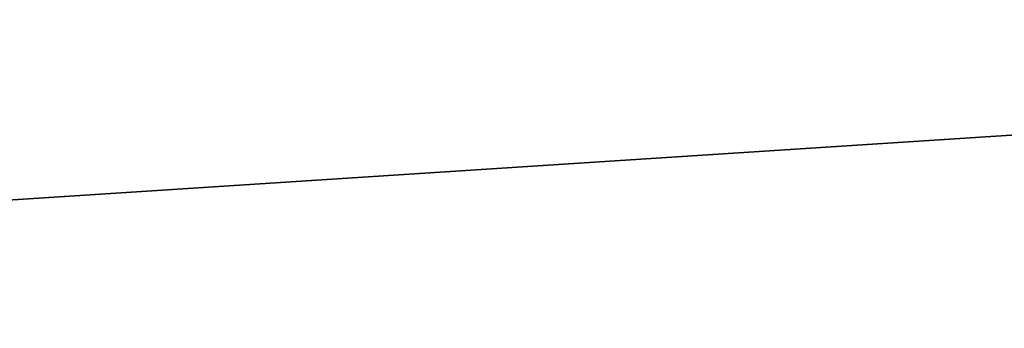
# Model space of a CAD drawing. Extents: x -5 to 2276, y 0 to 2500.
# Tile 188 of 256: x 856.9005 to 856.9538, y 499.6925 to 499.7092. Entities that reach past the tile are written whole.
import ezdxf

# ---------------------------------------------------------------- set-up
doc = ezdxf.new("R2010")
doc.units = 0
doc.header["$LTSCALE"] = 25.4
doc.layers.get('0').update_dxf_attribs({"linetype": 'CONTINUOUS'})
for name, color, linetype in [('IFCBUILDING', 32, 'CONTINUOUS'), ('IFCBUILDINGSTOREY', 34, 'CONTINUOUS'), ('IFCSITE', 32, 'CONTINUOUS'), ('IFCSLAB', 22, 'CONTINUOUS'), ('IFCWALL', 190, 'CONTINUOUS')]:
    doc.layers.add(name, color=color, linetype=linetype)

# ---------------------------------------------------------------- blocks, each defined once
blk = doc.blocks.new('GRUPUJ_1')
at = {"layer": 'IFCWALL'}
mesh = blk.add_polyface(dxfattribs=at)
corners = [(0, 0, 2300), (25, 25, 2300), (0, 2276.05, 2300), (175, 0, 2300), (25, 2251.05, 2300), (175, 25, 2300), (2500, 2151.05, 2300), (2475, 2251.05, 2300), (2475, 2151.05, 2300), (2500, 2276.05, 2300), (1245.07, 2251.05, 2300)]
mesh.append_faces([[corners[k] for k in face] for face in [(1, 3, 5), (6, 7, 8)]], dxfattribs={"vtx0": -1})
mesh.append_faces([[corners[k] for k in face] for face in [(0, 1, 2), (9, 7, 6)]], dxfattribs={"vtx0": -1, "vtx1": -1})
mesh.append_faces([[corners[k] for k in face] for face in [(1, 0, 3), (2, 1, 4), (4, 9, 2), (9, 4, 10), (9, 10, 7)]], dxfattribs={"vtx0": -1, "vtx2": -1})
mesh = blk.add_polyface(dxfattribs=at)
corners = [(2500, 0, 800), (175, 25, 800), (175, 0, 800), (2475, 25, 800), (2475, 2151.05, 800), (2500, 2151.05, 800)]
mesh.append_faces([[corners[k] for k in face] for face in [(0, 1, 2), (4, 0, 5)]], dxfattribs={"vtx0": -1})
mesh.append_faces([[corners[k] for k in face] for face in [(1, 0, 3), (3, 0, 4)]], dxfattribs={"vtx0": -1, "vtx1": -1})
blk = doc.blocks.new('GRUPUJ_7')
at = {"layer": 'IFCWALL'}
mesh = blk.add_polyface(dxfattribs=at)
corners = [(0, 0, 1500), (125, 100, 1500), (125, 2151.05, 1500), (150, 0, 1500), (150, 100, 1500), (2450, 2126.05, 1500), (2375, 2151.05, 1500), (2375, 2126.05, 1500), (0, 2226.05, 1500), (1220.07, 2226.05, 1500), (1220.07, 2151.05, 1500), (2450, 2226.05, 1500)]
mesh.append_faces([[corners[k] for k in face] for face in [(1, 3, 4), (5, 6, 7)]], dxfattribs={"vtx0": -1})
mesh.append_faces([[corners[k] for k in face] for face in [(8, 2, 9), (9, 6, 11), (11, 6, 5)]], dxfattribs={"vtx0": -1, "vtx1": -1})
mesh.append_faces([[corners[k] for k in face] for face in [(0, 1, 2), (1, 0, 3), (2, 8, 0), (9, 2, 10), (9, 10, 6)]], dxfattribs={"vtx0": -1, "vtx2": -1})
mesh = blk.add_polyface(dxfattribs=at)
corners = [(2450, 0), (150, 100), (150, 0), (2375, 100), (2375, 2126.05), (2450, 2126.05)]
mesh.append_faces([[corners[k] for k in face] for face in [(0, 1, 2), (4, 0, 5)]], dxfattribs={"vtx0": -1})
mesh.append_faces([[corners[k] for k in face] for face in [(1, 0, 3), (3, 0, 4)]], dxfattribs={"vtx0": -1, "vtx1": -1})
blk = doc.blocks.new('GRUPUJ_9')
at = {"layer": 'IFCWALL'}
mesh = blk.add_polyface(dxfattribs=at)
corners = [(0, 2051.05, 1500), (25, 2026.05, 1500), (1095.07, 2051.05, 1500), (0, 0, 1500), (25, 0, 1500), (2250, 2026.05, 1500), (2250, 2051.05, 1500)]
mesh.append_faces([[corners[k] for k in face] for face in [(1, 3, 4), (2, 5, 6)]], dxfattribs={"vtx0": -1})
mesh.append_faces([[corners[k] for k in face] for face in [(0, 1, 2)]], dxfattribs={"vtx0": -1, "vtx1": -1})
mesh.append_faces([[corners[k] for k in face] for face in [(1, 0, 3), (2, 1, 5)]], dxfattribs={"vtx0": -1, "vtx2": -1})
mesh = blk.add_polyface(dxfattribs=at)
corners = [(2250, 0), (25, 25), (25, 0), (2225, 25), (2225, 2026.05), (2250, 2026.05)]
mesh.append_faces([[corners[k] for k in face] for face in [(0, 1, 2), (4, 0, 5)]], dxfattribs={"vtx0": -1})
mesh.append_faces([[corners[k] for k in face] for face in [(1, 0, 3), (3, 0, 4)]], dxfattribs={"vtx0": -1, "vtx1": -1})
blk = doc.blocks.new('_CIANY')
at = {"layer": 'IFCWALL'}
for name, p in [('GRUPUJ_1', (0, 0)), ('GRUPUJ_7', (25, 25, 800)), ('GRUPUJ_9', (150, 125, 800))]:
    blk.add_blockref(name, p, dxfattribs=at)
mesh = blk.add_polyface(dxfattribs=at)
corners = [(0, 2276.05), (175, 2151.05), (175, 891.05), (1245.07, 2276.05), (175, 1251.05), (875, 2151.05), (1245.07, 2151.05), (1295.07, 2276.05), (1295.07, 2151.05), (2195.07, 2276.05), (1575, 2151.05), (2195.07, 2151.05), (2245.07, 2276.05), (2245.07, 2151.05), (2500, 2276.05), (2375, 2151.05), (2375, 651.05), (2375, 150), (0, 0), (175, 150), (2500, 0)]
mesh.append_faces([[corners[k] for k in face] for face in [(2, 1, 4)]], dxfattribs={"vtx0": -1})
mesh.append_faces([[corners[k] for k in face] for face in [(1, 3, 5), (5, 3, 6), (6, 7, 8), (8, 9, 10), (10, 9, 11), (11, 12, 13), (13, 14, 15), (15, 14, 16), (16, 14, 17), (18, 19, 20), (19, 0, 2), (20, 17, 14)]], dxfattribs={"vtx0": -1, "vtx1": -1})
mesh.append_faces([[corners[k] for k in face] for face in [(0, 1, 2)]], dxfattribs={"vtx0": -1, "vtx1": -1, "vtx2": -1})
mesh.append_faces([[corners[k] for k in face] for face in [(1, 0, 3), (6, 3, 7), (8, 7, 9), (11, 9, 12), (13, 12, 14), (19, 18, 0), (20, 19, 17)]], dxfattribs={"vtx0": -1, "vtx2": -1})
blk = doc.blocks.new('POD_OGA')
at = {"layer": 'IFCSLAB'}
mesh = blk.add_polyface(dxfattribs=at)
corners = [(1400, 2001.05), (1120.07, 1996.05), (1120.07, 2001.05), (0, 2001.05), (1400, 1101.05), (0, 1101.05), (1070.07, 1996.05), (1070.07, 2001.05)]
mesh.append_faces([[corners[k] for k in face] for face in [(0, 1, 2), (3, 4, 5), (6, 3, 7)]], dxfattribs={"vtx0": -1})
mesh.append_faces([[corners[k] for k in face] for face in [(4, 1, 0)]], dxfattribs={"vtx0": -1, "vtx1": -1})
mesh.append_faces([[corners[k] for k in face] for face in [(4, 3, 6)]], dxfattribs={"vtx0": -1, "vtx1": -1, "vtx2": -1})
mesh.append_faces([[corners[k] for k in face] for face in [(4, 6, 1)]], dxfattribs={"vtx0": -1, "vtx2": -1})
blk = doc.blocks.new('700-_MINIMALNA_D')
for points in [[(566.65132, 414.12671, 0), (570.83076, 404.19747, 0), (573.33842, 392.71323, 0), (574.17431, 379.674, 0), (574.17431, 379.674, 0), (573.33842, 366.59789, 0), (570.83076, 355.10136, 0), (566.65132, 345.18442, 0), (560.80011, 336.84705, 0), (553.55985, 330.24293, 0), (545.21327, 325.52569, 0), (535.76036, 322.69535, 0), (525.20113, 321.75191, 0), (514.35611, 322.72609, 0), (504.73418, 325.64862, 0), (496.33535, 330.51951, 0), (489.15963, 337.33875, 0), (483.41597, 345.82977, 0), (479.31336, 355.71599, 0), (476.85179, 366.9974, 0), (476.03127, 379.674, 0), (476.87638, 392.67328, 0), (479.4117, 404.13601, 0), (483.63724, 414.06217, 0)], [(566.65132, 414.12671, 2), (570.83076, 404.19747, 2), (573.33842, 392.71323, 2), (574.17431, 379.674, 2), (574.17431, 379.674, 2), (573.33842, 366.59789, 2), (570.83076, 355.10136, 2), (566.65132, 345.18442, 2), (560.80011, 336.84705, 2), (553.55985, 330.24293, 2), (545.21327, 325.52569, 2), (535.76036, 322.69535, 2), (525.20113, 321.75191, 2), (514.35611, 322.72609, 2), (504.73418, 325.64862, 2), (496.33535, 330.51951, 2), (489.15963, 337.33875, 2), (483.41597, 345.82977, 2), (479.31336, 355.71599, 2), (476.85179, 366.9974, 2), (476.03127, 379.674, 2), (476.87638, 392.67328, 2), (479.4117, 404.13601, 2), (483.63724, 414.06217, 2)], [(566.65132, 414.12671, 0), (570.83076, 404.19747, 0), (573.33842, 392.71323, 0), (574.17431, 379.674, 0), (574.17431, 379.674, 0), (573.33842, 366.59789, 0), (570.83076, 355.10136, 0), (566.65132, 345.18442, 0), (560.80011, 336.84705, 0), (553.55985, 330.24293, 0), (545.21327, 325.52569, 0), (535.76036, 322.69535, 0), (525.20113, 321.75191, 0), (514.35611, 322.72609, 0), (504.73418, 325.64862, 0), (496.33535, 330.51951, 0), (489.15963, 337.33875, 0), (483.41597, 345.82977, 0), (479.31336, 355.71599, 0), (476.85179, 366.9974, 0), (476.03127, 379.674, 0), (476.87638, 392.67328, 0), (479.4117, 404.13601, 0), (483.63724, 414.06217, 0)], [(566.65132, 414.12671, 2), (570.83076, 404.19747, 2), (573.33842, 392.71323, 2), (574.17431, 379.674, 2), (574.17431, 379.674, 2), (573.33842, 366.59789, 2), (570.83076, 355.10136, 2), (566.65132, 345.18442, 2), (560.80011, 336.84705, 2), (553.55985, 330.24293, 2), (545.21327, 325.52569, 2), (535.76036, 322.69535, 2), (525.20113, 321.75191, 2), (514.35611, 322.72609, 2), (504.73418, 325.64862, 2), (496.33535, 330.51951, 2), (489.15963, 337.33875, 2), (483.41597, 345.82977, 2), (479.31336, 355.71599, 2), (476.85179, 366.9974, 2), (476.03127, 379.674, 2), (476.87638, 392.67328, 2), (479.4117, 404.13601, 2), (483.63724, 414.06217, 2)], [(566.65132, 414.12671, 0), (570.83076, 404.19747, 0), (573.33842, 392.71323, 0), (574.17431, 379.674, 0), (574.17431, 379.674, 0), (573.33842, 366.59789, 0), (570.83076, 355.10136, 0), (566.65132, 345.18442, 0), (560.80011, 336.84705, 0), (553.55985, 330.24293, 0), (545.21327, 325.52569, 0), (535.76036, 322.69535, 0), (525.20113, 321.75191, 0), (514.35611, 322.72609, 0), (504.73418, 325.64862, 0), (496.33535, 330.51951, 0), (489.15963, 337.33875, 0), (483.41597, 345.82977, 0), (479.31336, 355.71599, 0), (476.85179, 366.9974, 0), (476.03127, 379.674, 0), (476.87638, 392.67328, 0), (479.4117, 404.13601, 0), (483.63724, 414.06217, 0)], [(566.65132, 414.12671, 2), (570.83076, 404.19747, 2), (573.33842, 392.71323, 2), (574.17431, 379.674, 2), (574.17431, 379.674, 2), (573.33842, 366.59789, 2), (570.83076, 355.10136, 2), (566.65132, 345.18442, 2), (560.80011, 336.84705, 2), (553.55985, 330.24293, 2), (545.21327, 325.52569, 2), (535.76036, 322.69535, 2), (525.20113, 321.75191, 2), (514.35611, 322.72609, 2), (504.73418, 325.64862, 2), (496.33535, 330.51951, 2), (489.15963, 337.33875, 2), (483.41597, 345.82977, 2), (479.31336, 355.71599, 2), (476.85179, 366.9974, 2), (476.03127, 379.674, 2), (476.87638, 392.67328, 2), (479.4117, 404.13601, 2), (483.63724, 414.06217, 2)], [(566.65132, 414.12671, 0), (570.83076, 404.19747, 0), (573.33842, 392.71323, 0), (574.17431, 379.674, 0), (574.17431, 379.674, 0), (573.33842, 366.59789, 0), (570.83076, 355.10136, 0), (566.65132, 345.18442, 0), (560.80011, 336.84705, 0), (553.55985, 330.24293, 0), (545.21327, 325.52569, 0), (535.76036, 322.69535, 0), (525.20113, 321.75191, 0), (514.35611, 322.72609, 0), (504.73418, 325.64862, 0), (496.33535, 330.51951, 0), (489.15963, 337.33875, 0), (483.41597, 345.82977, 0), (479.31336, 355.71599, 0), (476.85179, 366.9974, 0), (476.03127, 379.674, 0), (476.87638, 392.67328, 0), (479.4117, 404.13601, 0), (483.63724, 414.06217, 0)], [(566.65132, 414.12671, 2), (570.83076, 404.19747, 2), (573.33842, 392.71323, 2), (574.17431, 379.674, 2), (574.17431, 379.674, 2), (573.33842, 366.59789, 2), (570.83076, 355.10136, 2), (566.65132, 345.18442, 2), (560.80011, 336.84705, 2), (553.55985, 330.24293, 2), (545.21327, 325.52569, 2), (535.76036, 322.69535, 2), (525.20113, 321.75191, 2), (514.35611, 322.72609, 2), (504.73418, 325.64862, 2), (496.33535, 330.51951, 2), (489.15963, 337.33875, 2), (483.41597, 345.82977, 2), (479.31336, 355.71599, 2), (476.85179, 366.9974, 2), (476.03127, 379.674, 2), (476.87638, 392.67328, 2), (479.4117, 404.13601, 2), (483.63724, 414.06217, 2)], [(566.65132, 414.12671, 0), (570.83076, 404.19747, 0), (573.33842, 392.71323, 0), (574.17431, 379.674, 0), (574.17431, 379.674, 0), (573.33842, 366.59789, 0), (570.83076, 355.10136, 0), (566.65132, 345.18442, 0), (560.80011, 336.84705, 0), (553.55985, 330.24293, 0), (545.21327, 325.52569, 0), (535.76036, 322.69535, 0), (525.20113, 321.75191, 0), (514.35611, 322.72609, 0), (504.73418, 325.64862, 0), (496.33535, 330.51951, 0), (489.15963, 337.33875, 0), (483.41597, 345.82977, 0), (479.31336, 355.71599, 0), (476.85179, 366.9974, 0), (476.03127, 379.674, 0), (476.87638, 392.67328, 0), (479.4117, 404.13601, 0), (483.63724, 414.06217, 0)], [(566.65132, 414.12671, 2), (570.83076, 404.19747, 2), (573.33842, 392.71323, 2), (574.17431, 379.674, 2), (574.17431, 379.674, 2), (573.33842, 366.59789, 2), (570.83076, 355.10136, 2), (566.65132, 345.18442, 2), (560.80011, 336.84705, 2), (553.55985, 330.24293, 2), (545.21327, 325.52569, 2), (535.76036, 322.69535, 2), (525.20113, 321.75191, 2), (514.35611, 322.72609, 2), (504.73418, 325.64862, 2), (496.33535, 330.51951, 2), (489.15963, 337.33875, 2), (483.41597, 345.82977, 2), (479.31336, 355.71599, 2), (476.85179, 366.9974, 2), (476.03127, 379.674, 2), (476.87638, 392.67328, 2), (479.4117, 404.13601, 2), (483.63724, 414.06217, 2)], [(566.65132, 414.12671, 0), (570.83076, 404.19747, 0), (573.33842, 392.71323, 0), (574.17431, 379.674, 0), (574.17431, 379.674, 0), (573.33842, 366.59789, 0), (570.83076, 355.10136, 0), (566.65132, 345.18442, 0), (560.80011, 336.84705, 0), (553.55985, 330.24293, 0), (545.21327, 325.52569, 0), (535.76036, 322.69535, 0), (525.20113, 321.75191, 0), (514.35611, 322.72609, 0), (504.73418, 325.64862, 0), (496.33535, 330.51951, 0), (489.15963, 337.33875, 0), (483.41597, 345.82977, 0), (479.31336, 355.71599, 0), (476.85179, 366.9974, 0), (476.03127, 379.674, 0), (476.87638, 392.67328, 0), (479.4117, 404.13601, 0), (483.63724, 414.06217, 0)], [(566.65132, 414.12671, 2), (570.83076, 404.19747, 2), (573.33842, 392.71323, 2), (574.17431, 379.674, 2), (574.17431, 379.674, 2), (573.33842, 366.59789, 2), (570.83076, 355.10136, 2), (566.65132, 345.18442, 2), (560.80011, 336.84705, 2), (553.55985, 330.24293, 2), (545.21327, 325.52569, 2), (535.76036, 322.69535, 2), (525.20113, 321.75191, 2), (514.35611, 322.72609, 2), (504.73418, 325.64862, 2), (496.33535, 330.51951, 2), (489.15963, 337.33875, 2), (483.41597, 345.82977, 2), (479.31336, 355.71599, 2), (476.85179, 366.9974, 2), (476.03127, 379.674, 2), (476.87638, 392.67328, 2), (479.4117, 404.13601, 2), (483.63724, 414.06217, 2)], [(566.65132, 414.12671, 0), (570.83076, 404.19747, 0), (573.33842, 392.71323, 0), (574.17431, 379.674, 0), (574.17431, 379.674, 0), (573.33842, 366.59789, 0), (570.83076, 355.10136, 0), (566.65132, 345.18442, 0), (560.80011, 336.84705, 0), (553.55985, 330.24293, 0), (545.21327, 325.52569, 0), (535.76036, 322.69535, 0), (525.20113, 321.75191, 0), (514.35611, 322.72609, 0), (504.73418, 325.64862, 0), (496.33535, 330.51951, 0), (489.15963, 337.33875, 0), (483.41597, 345.82977, 0), (479.31336, 355.71599, 0), (476.85179, 366.9974, 0), (476.03127, 379.674, 0), (476.87638, 392.67328, 0), (479.4117, 404.13601, 0), (483.63724, 414.06217, 0)], [(566.65132, 414.12671, 2), (570.83076, 404.19747, 2), (573.33842, 392.71323, 2), (574.17431, 379.674, 2), (574.17431, 379.674, 2), (573.33842, 366.59789, 2), (570.83076, 355.10136, 2), (566.65132, 345.18442, 2), (560.80011, 336.84705, 2), (553.55985, 330.24293, 2), (545.21327, 325.52569, 2), (535.76036, 322.69535, 2), (525.20113, 321.75191, 2), (514.35611, 322.72609, 2), (504.73418, 325.64862, 2), (496.33535, 330.51951, 2), (489.15963, 337.33875, 2), (483.41597, 345.82977, 2), (479.31336, 355.71599, 2), (476.85179, 366.9974, 2), (476.03127, 379.674, 2), (476.87638, 392.67328, 2), (479.4117, 404.13601, 2), (483.63724, 414.06217, 2)], [(566.65132, 414.12671, 0), (570.83076, 404.19747, 0), (573.33842, 392.71323, 0), (574.17431, 379.674, 0), (574.17431, 379.674, 0), (573.33842, 366.59789, 0), (570.83076, 355.10136, 0), (566.65132, 345.18442, 0), (560.80011, 336.84705, 0), (553.55985, 330.24293, 0), (545.21327, 325.52569, 0), (535.76036, 322.69535, 0), (525.20113, 321.75191, 0), (514.35611, 322.72609, 0), (504.73418, 325.64862, 0), (496.33535, 330.51951, 0), (489.15963, 337.33875, 0), (483.41597, 345.82977, 0), (479.31336, 355.71599, 0), (476.85179, 366.9974, 0), (476.03127, 379.674, 0), (476.87638, 392.67328, 0), (479.4117, 404.13601, 0), (483.63724, 414.06217, 0)], [(566.65132, 414.12671, 2), (570.83076, 404.19747, 2), (573.33842, 392.71323, 2), (574.17431, 379.674, 2), (574.17431, 379.674, 2), (573.33842, 366.59789, 2), (570.83076, 355.10136, 2), (566.65132, 345.18442, 2), (560.80011, 336.84705, 2), (553.55985, 330.24293, 2), (545.21327, 325.52569, 2), (535.76036, 322.69535, 2), (525.20113, 321.75191, 2), (514.35611, 322.72609, 2), (504.73418, 325.64862, 2), (496.33535, 330.51951, 2), (489.15963, 337.33875, 2), (483.41597, 345.82977, 2), (479.31336, 355.71599, 2), (476.85179, 366.9974, 2), (476.03127, 379.674, 2), (476.87638, 392.67328, 2), (479.4117, 404.13601, 2), (483.63724, 414.06217, 2)], [(566.65132, 414.12671, 0), (570.83076, 404.19747, 0), (573.33842, 392.71323, 0), (574.17431, 379.674, 0), (574.17431, 379.674, 0), (573.33842, 366.59789, 0), (570.83076, 355.10136, 0), (566.65132, 345.18442, 0), (560.80011, 336.84705, 0), (553.55985, 330.24293, 0), (545.21327, 325.52569, 0), (535.76036, 322.69535, 0), (525.20113, 321.75191, 0), (514.35611, 322.72609, 0), (504.73418, 325.64862, 0), (496.33535, 330.51951, 0), (489.15963, 337.33875, 0), (483.41597, 345.82977, 0), (479.31336, 355.71599, 0), (476.85179, 366.9974, 0), (476.03127, 379.674, 0), (476.87638, 392.67328, 0), (479.4117, 404.13601, 0), (483.63724, 414.06217, 0)], [(566.65132, 414.12671, 2), (570.83076, 404.19747, 2), (573.33842, 392.71323, 2), (574.17431, 379.674, 2), (574.17431, 379.674, 2), (573.33842, 366.59789, 2), (570.83076, 355.10136, 2), (566.65132, 345.18442, 2), (560.80011, 336.84705, 2), (553.55985, 330.24293, 2), (545.21327, 325.52569, 2), (535.76036, 322.69535, 2), (525.20113, 321.75191, 2), (514.35611, 322.72609, 2), (504.73418, 325.64862, 2), (496.33535, 330.51951, 2), (489.15963, 337.33875, 2), (483.41597, 345.82977, 2), (479.31336, 355.71599, 2), (476.85179, 366.9974, 2), (476.03127, 379.674, 2), (476.87638, 392.67328, 2), (479.4117, 404.13601, 2), (483.63724, 414.06217, 2)], [(566.65132, 414.12671, 0), (570.83076, 404.19747, 0), (573.33842, 392.71323, 0), (574.17431, 379.674, 0), (574.17431, 379.674, 0), (573.33842, 366.59789, 0), (570.83076, 355.10136, 0), (566.65132, 345.18442, 0), (560.80011, 336.84705, 0), (553.55985, 330.24293, 0), (545.21327, 325.52569, 0), (535.76036, 322.69535, 0), (525.20113, 321.75191, 0), (514.35611, 322.72609, 0), (504.73418, 325.64862, 0), (496.33535, 330.51951, 0), (489.15963, 337.33875, 0), (483.41597, 345.82977, 0), (479.31336, 355.71599, 0), (476.85179, 366.9974, 0), (476.03127, 379.674, 0), (476.87638, 392.67328, 0), (479.4117, 404.13601, 0), (483.63724, 414.06217, 0)], [(566.65132, 414.12671, 2), (570.83076, 404.19747, 2), (573.33842, 392.71323, 2), (574.17431, 379.674, 2), (574.17431, 379.674, 2), (573.33842, 366.59789, 2), (570.83076, 355.10136, 2), (566.65132, 345.18442, 2), (560.80011, 336.84705, 2), (553.55985, 330.24293, 2), (545.21327, 325.52569, 2), (535.76036, 322.69535, 2), (525.20113, 321.75191, 2), (514.35611, 322.72609, 2), (504.73418, 325.64862, 2), (496.33535, 330.51951, 2), (489.15963, 337.33875, 2), (483.41597, 345.82977, 2), (479.31336, 355.71599, 2), (476.85179, 366.9974, 2), (476.03127, 379.674, 2), (476.87638, 392.67328, 2), (479.4117, 404.13601, 2), (483.63724, 414.06217, 2)], [(566.65132, 414.12671, 0), (570.83076, 404.19747, 0), (573.33842, 392.71323, 0), (574.17431, 379.674, 0), (574.17431, 379.674, 0), (573.33842, 366.59789, 0), (570.83076, 355.10136, 0), (566.65132, 345.18442, 0), (560.80011, 336.84705, 0), (553.55985, 330.24293, 0), (545.21327, 325.52569, 0), (535.76036, 322.69535, 0), (525.20113, 321.75191, 0), (514.35611, 322.72609, 0), (504.73418, 325.64862, 0), (496.33535, 330.51951, 0), (489.15963, 337.33875, 0), (483.41597, 345.82977, 0), (479.31336, 355.71599, 0), (476.85179, 366.9974, 0), (476.03127, 379.674, 0), (476.87638, 392.67328, 0), (479.4117, 404.13601, 0), (483.63724, 414.06217, 0)], [(566.65132, 414.12671, 2), (570.83076, 404.19747, 2), (573.33842, 392.71323, 2), (574.17431, 379.674, 2), (574.17431, 379.674, 2), (573.33842, 366.59789, 2), (570.83076, 355.10136, 2), (566.65132, 345.18442, 2), (560.80011, 336.84705, 2), (553.55985, 330.24293, 2), (545.21327, 325.52569, 2), (535.76036, 322.69535, 2), (525.20113, 321.75191, 2), (514.35611, 322.72609, 2), (504.73418, 325.64862, 2), (496.33535, 330.51951, 2), (489.15963, 337.33875, 2), (483.41597, 345.82977, 2), (479.31336, 355.71599, 2), (476.85179, 366.9974, 2), (476.03127, 379.674, 2), (476.87638, 392.67328, 2), (479.4117, 404.13601, 2), (483.63724, 414.06217, 2)], [(566.65132, 414.12671, 0), (570.83076, 404.19747, 0), (573.33842, 392.71323, 0), (574.17431, 379.674, 0), (574.17431, 379.674, 0), (573.33842, 366.59789, 0), (570.83076, 355.10136, 0), (566.65132, 345.18442, 0), (560.80011, 336.84705, 0), (553.55985, 330.24293, 0), (545.21327, 325.52569, 0), (535.76036, 322.69535, 0), (525.20113, 321.75191, 0), (514.35611, 322.72609, 0), (504.73418, 325.64862, 0), (496.33535, 330.51951, 0), (489.15963, 337.33875, 0), (483.41597, 345.82977, 0), (479.31336, 355.71599, 0), (476.85179, 366.9974, 0), (476.03127, 379.674, 0), (476.87638, 392.67328, 0), (479.4117, 404.13601, 0), (483.63724, 414.06217, 0)], [(566.65132, 414.12671, 2), (570.83076, 404.19747, 2), (573.33842, 392.71323, 2), (574.17431, 379.674, 2), (574.17431, 379.674, 2), (573.33842, 366.59789, 2), (570.83076, 355.10136, 2), (566.65132, 345.18442, 2), (560.80011, 336.84705, 2), (553.55985, 330.24293, 2), (545.21327, 325.52569, 2), (535.76036, 322.69535, 2), (525.20113, 321.75191, 2), (514.35611, 322.72609, 2), (504.73418, 325.64862, 2), (496.33535, 330.51951, 2), (489.15963, 337.33875, 2), (483.41597, 345.82977, 2), (479.31336, 355.71599, 2), (476.85179, 366.9974, 2), (476.03127, 379.674, 2), (476.87638, 392.67328, 2), (479.4117, 404.13601, 2), (483.63724, 414.06217, 2)], [(566.65132, 414.12671, 0), (570.83076, 404.19747, 0), (573.33842, 392.71323, 0), (574.17431, 379.674, 0), (574.17431, 379.674, 0), (573.33842, 366.59789, 0), (570.83076, 355.10136, 0), (566.65132, 345.18442, 0), (560.80011, 336.84705, 0), (553.55985, 330.24293, 0), (545.21327, 325.52569, 0), (535.76036, 322.69535, 0), (525.20113, 321.75191, 0), (514.35611, 322.72609, 0), (504.73418, 325.64862, 0), (496.33535, 330.51951, 0), (489.15963, 337.33875, 0), (483.41597, 345.82977, 0), (479.31336, 355.71599, 0), (476.85179, 366.9974, 0), (476.03127, 379.674, 0), (476.87638, 392.67328, 0), (479.4117, 404.13601, 0), (483.63724, 414.06217, 0)], [(566.65132, 414.12671, 2), (570.83076, 404.19747, 2), (573.33842, 392.71323, 2), (574.17431, 379.674, 2), (574.17431, 379.674, 2), (573.33842, 366.59789, 2), (570.83076, 355.10136, 2), (566.65132, 345.18442, 2), (560.80011, 336.84705, 2), (553.55985, 330.24293, 2), (545.21327, 325.52569, 2), (535.76036, 322.69535, 2), (525.20113, 321.75191, 2), (514.35611, 322.72609, 2), (504.73418, 325.64862, 2), (496.33535, 330.51951, 2), (489.15963, 337.33875, 2), (483.41597, 345.82977, 2), (479.31336, 355.71599, 2), (476.85179, 366.9974, 2), (476.03127, 379.674, 2), (476.87638, 392.67328, 2), (479.4117, 404.13601, 2), (483.63724, 414.06217, 2)], [(566.65132, 414.12671, 0), (570.83076, 404.19747, 0), (573.33842, 392.71323, 0), (574.17431, 379.674, 0), (574.17431, 379.674, 0), (573.33842, 366.59789, 0), (570.83076, 355.10136, 0), (566.65132, 345.18442, 0), (560.80011, 336.84705, 0), (553.55985, 330.24293, 0), (545.21327, 325.52569, 0), (535.76036, 322.69535, 0), (525.20113, 321.75191, 0), (514.35611, 322.72609, 0), (504.73418, 325.64862, 0), (496.33535, 330.51951, 0), (489.15963, 337.33875, 0), (483.41597, 345.82977, 0), (479.31336, 355.71599, 0), (476.85179, 366.9974, 0), (476.03127, 379.674, 0), (476.87638, 392.67328, 0), (479.4117, 404.13601, 0), (483.63724, 414.06217, 0)], [(566.65132, 414.12671, 2), (570.83076, 404.19747, 2), (573.33842, 392.71323, 2), (574.17431, 379.674, 2), (574.17431, 379.674, 2), (573.33842, 366.59789, 2), (570.83076, 355.10136, 2), (566.65132, 345.18442, 2), (560.80011, 336.84705, 2), (553.55985, 330.24293, 2), (545.21327, 325.52569, 2), (535.76036, 322.69535, 2), (525.20113, 321.75191, 2), (514.35611, 322.72609, 2), (504.73418, 325.64862, 2), (496.33535, 330.51951, 2), (489.15963, 337.33875, 2), (483.41597, 345.82977, 2), (479.31336, 355.71599, 2), (476.85179, 366.9974, 2), (476.03127, 379.674, 2), (476.87638, 392.67328, 2), (479.4117, 404.13601, 2), (483.63724, 414.06217, 2)], [(566.65132, 414.12671, 0), (570.83076, 404.19747, 0), (573.33842, 392.71323, 0), (574.17431, 379.674, 0), (574.17431, 379.674, 0), (573.33842, 366.59789, 0), (570.83076, 355.10136, 0), (566.65132, 345.18442, 0), (560.80011, 336.84705, 0), (553.55985, 330.24293, 0), (545.21327, 325.52569, 0), (535.76036, 322.69535, 0), (525.20113, 321.75191, 0), (514.35611, 322.72609, 0), (504.73418, 325.64862, 0), (496.33535, 330.51951, 0), (489.15963, 337.33875, 0), (483.41597, 345.82977, 0), (479.31336, 355.71599, 0), (476.85179, 366.9974, 0), (476.03127, 379.674, 0), (476.87638, 392.67328, 0), (479.4117, 404.13601, 0), (483.63724, 414.06217, 0)], [(566.65132, 414.12671, 2), (570.83076, 404.19747, 2), (573.33842, 392.71323, 2), (574.17431, 379.674, 2), (574.17431, 379.674, 2), (573.33842, 366.59789, 2), (570.83076, 355.10136, 2), (566.65132, 345.18442, 2), (560.80011, 336.84705, 2), (553.55985, 330.24293, 2), (545.21327, 325.52569, 2), (535.76036, 322.69535, 2), (525.20113, 321.75191, 2), (514.35611, 322.72609, 2), (504.73418, 325.64862, 2), (496.33535, 330.51951, 2), (489.15963, 337.33875, 2), (483.41597, 345.82977, 2), (479.31336, 355.71599, 2), (476.85179, 366.9974, 2), (476.03127, 379.674, 2), (476.87638, 392.67328, 2), (479.4117, 404.13601, 2), (483.63724, 414.06217, 2)], [(566.65132, 414.12671, 0), (570.83076, 404.19747, 0), (573.33842, 392.71323, 0), (574.17431, 379.674, 0), (574.17431, 379.674, 0), (573.33842, 366.59789, 0), (570.83076, 355.10136, 0), (566.65132, 345.18442, 0), (560.80011, 336.84705, 0), (553.55985, 330.24293, 0), (545.21327, 325.52569, 0), (535.76036, 322.69535, 0), (525.20113, 321.75191, 0), (514.35611, 322.72609, 0), (504.73418, 325.64862, 0), (496.33535, 330.51951, 0), (489.15963, 337.33875, 0), (483.41597, 345.82977, 0), (479.31336, 355.71599, 0), (476.85179, 366.9974, 0), (476.03127, 379.674, 0), (476.87638, 392.67328, 0), (479.4117, 404.13601, 0), (483.63724, 414.06217, 0)], [(566.65132, 414.12671, 2), (570.83076, 404.19747, 2), (573.33842, 392.71323, 2), (574.17431, 379.674, 2), (574.17431, 379.674, 2), (573.33842, 366.59789, 2), (570.83076, 355.10136, 2), (566.65132, 345.18442, 2), (560.80011, 336.84705, 2), (553.55985, 330.24293, 2), (545.21327, 325.52569, 2), (535.76036, 322.69535, 2), (525.20113, 321.75191, 2), (514.35611, 322.72609, 2), (504.73418, 325.64862, 2), (496.33535, 330.51951, 2), (489.15963, 337.33875, 2), (483.41597, 345.82977, 2), (479.31336, 355.71599, 2), (476.85179, 366.9974, 2), (476.03127, 379.674, 2), (476.87638, 392.67328, 2), (479.4117, 404.13601, 2), (483.63724, 414.06217, 2)], [(566.65132, 414.12671, 0), (570.83076, 404.19747, 0), (573.33842, 392.71323, 0), (574.17431, 379.674, 0), (574.17431, 379.674, 0), (573.33842, 366.59789, 0), (570.83076, 355.10136, 0), (566.65132, 345.18442, 0), (560.80011, 336.84705, 0), (553.55985, 330.24293, 0), (545.21327, 325.52569, 0), (535.76036, 322.69535, 0), (525.20113, 321.75191, 0), (514.35611, 322.72609, 0), (504.73418, 325.64862, 0), (496.33535, 330.51951, 0), (489.15963, 337.33875, 0), (483.41597, 345.82977, 0), (479.31336, 355.71599, 0), (476.85179, 366.9974, 0), (476.03127, 379.674, 0), (476.87638, 392.67328, 0), (479.4117, 404.13601, 0), (483.63724, 414.06217, 0)], [(566.65132, 414.12671, 2), (570.83076, 404.19747, 2), (573.33842, 392.71323, 2), (574.17431, 379.674, 2), (574.17431, 379.674, 2), (573.33842, 366.59789, 2), (570.83076, 355.10136, 2), (566.65132, 345.18442, 2), (560.80011, 336.84705, 2), (553.55985, 330.24293, 2), (545.21327, 325.52569, 2), (535.76036, 322.69535, 2), (525.20113, 321.75191, 2), (514.35611, 322.72609, 2), (504.73418, 325.64862, 2), (496.33535, 330.51951, 2), (489.15963, 337.33875, 2), (483.41597, 345.82977, 2), (479.31336, 355.71599, 2), (476.85179, 366.9974, 2), (476.03127, 379.674, 2), (476.87638, 392.67328, 2), (479.4117, 404.13601, 2), (483.63724, 414.06217, 2)], [(566.65132, 414.12671, 0), (570.83076, 404.19747, 0), (573.33842, 392.71323, 0), (574.17431, 379.674, 0), (574.17431, 379.674, 0), (573.33842, 366.59789, 0), (570.83076, 355.10136, 0), (566.65132, 345.18442, 0), (560.80011, 336.84705, 0), (553.55985, 330.24293, 0), (545.21327, 325.52569, 0), (535.76036, 322.69535, 0), (525.20113, 321.75191, 0), (514.35611, 322.72609, 0), (504.73418, 325.64862, 0), (496.33535, 330.51951, 0), (489.15963, 337.33875, 0), (483.41597, 345.82977, 0), (479.31336, 355.71599, 0), (476.85179, 366.9974, 0), (476.03127, 379.674, 0), (476.87638, 392.67328, 0), (479.4117, 404.13601, 0), (483.63724, 414.06217, 0)], [(566.65132, 414.12671, 2), (570.83076, 404.19747, 2), (573.33842, 392.71323, 2), (574.17431, 379.674, 2), (574.17431, 379.674, 2), (573.33842, 366.59789, 2), (570.83076, 355.10136, 2), (566.65132, 345.18442, 2), (560.80011, 336.84705, 2), (553.55985, 330.24293, 2), (545.21327, 325.52569, 2), (535.76036, 322.69535, 2), (525.20113, 321.75191, 2), (514.35611, 322.72609, 2), (504.73418, 325.64862, 2), (496.33535, 330.51951, 2), (489.15963, 337.33875, 2), (483.41597, 345.82977, 2), (479.31336, 355.71599, 2), (476.85179, 366.9974, 2), (476.03127, 379.674, 2), (476.87638, 392.67328, 2), (479.4117, 404.13601, 2), (483.63724, 414.06217, 2)], [(566.65132, 414.12671, 0), (570.83076, 404.19747, 0), (573.33842, 392.71323, 0), (574.17431, 379.674, 0), (574.17431, 379.674, 0), (573.33842, 366.59789, 0), (570.83076, 355.10136, 0), (566.65132, 345.18442, 0), (560.80011, 336.84705, 0), (553.55985, 330.24293, 0), (545.21327, 325.52569, 0), (535.76036, 322.69535, 0), (525.20113, 321.75191, 0), (514.35611, 322.72609, 0), (504.73418, 325.64862, 0), (496.33535, 330.51951, 0), (489.15963, 337.33875, 0), (483.41597, 345.82977, 0), (479.31336, 355.71599, 0), (476.85179, 366.9974, 0), (476.03127, 379.674, 0), (476.87638, 392.67328, 0), (479.4117, 404.13601, 0), (483.63724, 414.06217, 0)], [(566.65132, 414.12671, 2), (570.83076, 404.19747, 2), (573.33842, 392.71323, 2), (574.17431, 379.674, 2), (574.17431, 379.674, 2), (573.33842, 366.59789, 2), (570.83076, 355.10136, 2), (566.65132, 345.18442, 2), (560.80011, 336.84705, 2), (553.55985, 330.24293, 2), (545.21327, 325.52569, 2), (535.76036, 322.69535, 2), (525.20113, 321.75191, 2), (514.35611, 322.72609, 2), (504.73418, 325.64862, 2), (496.33535, 330.51951, 2), (489.15963, 337.33875, 2), (483.41597, 345.82977, 2), (479.31336, 355.71599, 2), (476.85179, 366.9974, 2), (476.03127, 379.674, 2), (476.87638, 392.67328, 2), (479.4117, 404.13601, 2), (483.63724, 414.06217, 2)], [(566.65132, 414.12671, 0), (570.83076, 404.19747, 0), (573.33842, 392.71323, 0), (574.17431, 379.674, 0), (574.17431, 379.674, 0), (573.33842, 366.59789, 0), (570.83076, 355.10136, 0), (566.65132, 345.18442, 0), (560.80011, 336.84705, 0), (553.55985, 330.24293, 0), (545.21327, 325.52569, 0), (535.76036, 322.69535, 0), (525.20113, 321.75191, 0), (514.35611, 322.72609, 0), (504.73418, 325.64862, 0), (496.33535, 330.51951, 0), (489.15963, 337.33875, 0), (483.41597, 345.82977, 0), (479.31336, 355.71599, 0), (476.85179, 366.9974, 0), (476.03127, 379.674, 0), (476.87638, 392.67328, 0), (479.4117, 404.13601, 0), (483.63724, 414.06217, 0)], [(566.65132, 414.12671, 2), (570.83076, 404.19747, 2), (573.33842, 392.71323, 2), (574.17431, 379.674, 2), (574.17431, 379.674, 2), (573.33842, 366.59789, 2), (570.83076, 355.10136, 2), (566.65132, 345.18442, 2), (560.80011, 336.84705, 2), (553.55985, 330.24293, 2), (545.21327, 325.52569, 2), (535.76036, 322.69535, 2), (525.20113, 321.75191, 2), (514.35611, 322.72609, 2), (504.73418, 325.64862, 2), (496.33535, 330.51951, 2), (489.15963, 337.33875, 2), (483.41597, 345.82977, 2), (479.31336, 355.71599, 2), (476.85179, 366.9974, 2), (476.03127, 379.674, 2), (476.87638, 392.67328, 2), (479.4117, 404.13601, 2), (483.63724, 414.06217, 2)], [(566.65132, 414.12671, 0), (570.83076, 404.19747, 0), (573.33842, 392.71323, 0), (574.17431, 379.674, 0), (574.17431, 379.674, 0), (573.33842, 366.59789, 0), (570.83076, 355.10136, 0), (566.65132, 345.18442, 0), (560.80011, 336.84705, 0), (553.55985, 330.24293, 0), (545.21327, 325.52569, 0), (535.76036, 322.69535, 0), (525.20113, 321.75191, 0), (514.35611, 322.72609, 0), (504.73418, 325.64862, 0), (496.33535, 330.51951, 0), (489.15963, 337.33875, 0), (483.41597, 345.82977, 0), (479.31336, 355.71599, 0), (476.85179, 366.9974, 0), (476.03127, 379.674, 0), (476.87638, 392.67328, 0), (479.4117, 404.13601, 0), (483.63724, 414.06217, 0)], [(566.65132, 414.12671, 2), (570.83076, 404.19747, 2), (573.33842, 392.71323, 2), (574.17431, 379.674, 2), (574.17431, 379.674, 2), (573.33842, 366.59789, 2), (570.83076, 355.10136, 2), (566.65132, 345.18442, 2), (560.80011, 336.84705, 2), (553.55985, 330.24293, 2), (545.21327, 325.52569, 2), (535.76036, 322.69535, 2), (525.20113, 321.75191, 2), (514.35611, 322.72609, 2), (504.73418, 325.64862, 2), (496.33535, 330.51951, 2), (489.15963, 337.33875, 2), (483.41597, 345.82977, 2), (479.31336, 355.71599, 2), (476.85179, 366.9974, 2), (476.03127, 379.674, 2), (476.87638, 392.67328, 2), (479.4117, 404.13601, 2), (483.63724, 414.06217, 2)], [(566.65132, 414.12671, 0), (570.83076, 404.19747, 0), (573.33842, 392.71323, 0), (574.17431, 379.674, 0), (574.17431, 379.674, 0), (573.33842, 366.59789, 0), (570.83076, 355.10136, 0), (566.65132, 345.18442, 0), (560.80011, 336.84705, 0), (553.55985, 330.24293, 0), (545.21327, 325.52569, 0), (535.76036, 322.69535, 0), (525.20113, 321.75191, 0), (514.35611, 322.72609, 0), (504.73418, 325.64862, 0), (496.33535, 330.51951, 0), (489.15963, 337.33875, 0), (483.41597, 345.82977, 0), (479.31336, 355.71599, 0), (476.85179, 366.9974, 0), (476.03127, 379.674, 0), (476.87638, 392.67328, 0), (479.4117, 404.13601, 0), (483.63724, 414.06217, 0)], [(566.65132, 414.12671, 2), (570.83076, 404.19747, 2), (573.33842, 392.71323, 2), (574.17431, 379.674, 2), (574.17431, 379.674, 2), (573.33842, 366.59789, 2), (570.83076, 355.10136, 2), (566.65132, 345.18442, 2), (560.80011, 336.84705, 2), (553.55985, 330.24293, 2), (545.21327, 325.52569, 2), (535.76036, 322.69535, 2), (525.20113, 321.75191, 2), (514.35611, 322.72609, 2), (504.73418, 325.64862, 2), (496.33535, 330.51951, 2), (489.15963, 337.33875, 2), (483.41597, 345.82977, 2), (479.31336, 355.71599, 2), (476.85179, 366.9974, 2), (476.03127, 379.674, 2), (476.87638, 392.67328, 2), (479.4117, 404.13601, 2), (483.63724, 414.06217, 2)], [(566.65132, 414.12671, 0), (570.83076, 404.19747, 0), (573.33842, 392.71323, 0), (574.17431, 379.674, 0), (574.17431, 379.674, 0), (573.33842, 366.59789, 0), (570.83076, 355.10136, 0), (566.65132, 345.18442, 0), (560.80011, 336.84705, 0), (553.55985, 330.24293, 0), (545.21327, 325.52569, 0), (535.76036, 322.69535, 0), (525.20113, 321.75191, 0), (514.35611, 322.72609, 0), (504.73418, 325.64862, 0), (496.33535, 330.51951, 0), (489.15963, 337.33875, 0), (483.41597, 345.82977, 0), (479.31336, 355.71599, 0), (476.85179, 366.9974, 0), (476.03127, 379.674, 0), (476.87638, 392.67328, 0), (479.4117, 404.13601, 0), (483.63724, 414.06217, 0)], [(566.65132, 414.12671, 2), (570.83076, 404.19747, 2), (573.33842, 392.71323, 2), (574.17431, 379.674, 2), (574.17431, 379.674, 2), (573.33842, 366.59789, 2), (570.83076, 355.10136, 2), (566.65132, 345.18442, 2), (560.80011, 336.84705, 2), (553.55985, 330.24293, 2), (545.21327, 325.52569, 2), (535.76036, 322.69535, 2), (525.20113, 321.75191, 2), (514.35611, 322.72609, 2), (504.73418, 325.64862, 2), (496.33535, 330.51951, 2), (489.15963, 337.33875, 2), (483.41597, 345.82977, 2), (479.31336, 355.71599, 2), (476.85179, 366.9974, 2), (476.03127, 379.674, 2), (476.87638, 392.67328, 2), (479.4117, 404.13601, 2), (483.63724, 414.06217, 2)], [(566.65132, 414.12671, 0), (570.83076, 404.19747, 0), (573.33842, 392.71323, 0), (574.17431, 379.674, 0), (574.17431, 379.674, 0), (573.33842, 366.59789, 0), (570.83076, 355.10136, 0), (566.65132, 345.18442, 0), (560.80011, 336.84705, 0), (553.55985, 330.24293, 0), (545.21327, 325.52569, 0), (535.76036, 322.69535, 0), (525.20113, 321.75191, 0), (514.35611, 322.72609, 0), (504.73418, 325.64862, 0), (496.33535, 330.51951, 0), (489.15963, 337.33875, 0), (483.41597, 345.82977, 0), (479.31336, 355.71599, 0), (476.85179, 366.9974, 0), (476.03127, 379.674, 0), (476.87638, 392.67328, 0), (479.4117, 404.13601, 0), (483.63724, 414.06217, 0)], [(566.65132, 414.12671, 2), (570.83076, 404.19747, 2), (573.33842, 392.71323, 2), (574.17431, 379.674, 2), (574.17431, 379.674, 2), (573.33842, 366.59789, 2), (570.83076, 355.10136, 2), (566.65132, 345.18442, 2), (560.80011, 336.84705, 2), (553.55985, 330.24293, 2), (545.21327, 325.52569, 2), (535.76036, 322.69535, 2), (525.20113, 321.75191, 2), (514.35611, 322.72609, 2), (504.73418, 325.64862, 2), (496.33535, 330.51951, 2), (489.15963, 337.33875, 2), (483.41597, 345.82977, 2), (479.31336, 355.71599, 2), (476.85179, 366.9974, 2), (476.03127, 379.674, 2), (476.87638, 392.67328, 2), (479.4117, 404.13601, 2), (483.63724, 414.06217, 2)], [(566.65132, 414.12671, 0), (570.83076, 404.19747, 0), (573.33842, 392.71323, 0), (574.17431, 379.674, 0), (574.17431, 379.674, 0), (573.33842, 366.59789, 0), (570.83076, 355.10136, 0), (566.65132, 345.18442, 0), (560.80011, 336.84705, 0), (553.55985, 330.24293, 0), (545.21327, 325.52569, 0), (535.76036, 322.69535, 0), (525.20113, 321.75191, 0), (514.35611, 322.72609, 0), (504.73418, 325.64862, 0), (496.33535, 330.51951, 0), (489.15963, 337.33875, 0), (483.41597, 345.82977, 0), (479.31336, 355.71599, 0), (476.85179, 366.9974, 0), (476.03127, 379.674, 0), (476.87638, 392.67328, 0), (479.4117, 404.13601, 0), (483.63724, 414.06217, 0)], [(566.65132, 414.12671, 2), (570.83076, 404.19747, 2), (573.33842, 392.71323, 2), (574.17431, 379.674, 2), (574.17431, 379.674, 2), (573.33842, 366.59789, 2), (570.83076, 355.10136, 2), (566.65132, 345.18442, 2), (560.80011, 336.84705, 2), (553.55985, 330.24293, 2), (545.21327, 325.52569, 2), (535.76036, 322.69535, 2), (525.20113, 321.75191, 2), (514.35611, 322.72609, 2), (504.73418, 325.64862, 2), (496.33535, 330.51951, 2), (489.15963, 337.33875, 2), (483.41597, 345.82977, 2), (479.31336, 355.71599, 2), (476.85179, 366.9974, 2), (476.03127, 379.674, 2), (476.87638, 392.67328, 2), (479.4117, 404.13601, 2), (483.63724, 414.06217, 2)], [(566.65132, 414.12671, 0), (570.83076, 404.19747, 0), (573.33842, 392.71323, 0), (574.17431, 379.674, 0), (574.17431, 379.674, 0), (573.33842, 366.59789, 0), (570.83076, 355.10136, 0), (566.65132, 345.18442, 0), (560.80011, 336.84705, 0), (553.55985, 330.24293, 0), (545.21327, 325.52569, 0), (535.76036, 322.69535, 0), (525.20113, 321.75191, 0), (514.35611, 322.72609, 0), (504.73418, 325.64862, 0), (496.33535, 330.51951, 0), (489.15963, 337.33875, 0), (483.41597, 345.82977, 0), (479.31336, 355.71599, 0), (476.85179, 366.9974, 0), (476.03127, 379.674, 0), (476.87638, 392.67328, 0), (479.4117, 404.13601, 0), (483.63724, 414.06217, 0)], [(566.65132, 414.12671, 2), (570.83076, 404.19747, 2), (573.33842, 392.71323, 2), (574.17431, 379.674, 2), (574.17431, 379.674, 2), (573.33842, 366.59789, 2), (570.83076, 355.10136, 2), (566.65132, 345.18442, 2), (560.80011, 336.84705, 2), (553.55985, 330.24293, 2), (545.21327, 325.52569, 2), (535.76036, 322.69535, 2), (525.20113, 321.75191, 2), (514.35611, 322.72609, 2), (504.73418, 325.64862, 2), (496.33535, 330.51951, 2), (489.15963, 337.33875, 2), (483.41597, 345.82977, 2), (479.31336, 355.71599, 2), (476.85179, 366.9974, 2), (476.03127, 379.674, 2), (476.87638, 392.67328, 2), (479.4117, 404.13601, 2), (483.63724, 414.06217, 2)]]:
    blk.add_polyline3d(points)
mesh = blk.add_polyface()
corners = [(496.85164, 429.12044), (495.10918, 379.674), (489.55298, 422.45178), (497.06368, 398.2725), (505.22588, 433.88377), (499.50681, 405.51584), (502.92719, 411.38856), (507.25106, 415.92755), (514.67571, 436.74177), (512.40468, 419.16969), (518.38803, 421.11497), (525.20113, 437.69444), (525.20113, 421.7634), (535.76036, 436.74484), (531.96813, 421.11497), (537.91154, 419.16969), (545.21327, 433.89606), (543.03135, 415.92755), (547.32757, 411.38856), (553.55985, 429.1481), (550.72644, 405.51584), (553.1542, 398.2725), (555.09641, 379.674), (560.80011, 422.50095), (476.87638, 392.67328), (476.85179, 366.9974), (476.03127, 379.674), (479.31336, 355.71599), (479.4117, 404.13601), (483.41597, 345.82977), (483.63724, 414.06217), (489.15963, 337.33875), (496.33535, 330.51951), (497.06368, 361.51803), (504.73418, 325.64862), (499.50681, 354.31157), (502.92719, 348.3528), (507.25106, 343.68474), (514.35611, 322.72609), (512.40468, 340.35041), (518.38803, 338.34981), (525.20113, 321.75191), (525.20113, 337.68294), (531.92818, 338.33752), (535.76036, 322.69535), (537.85008, 340.30124), (545.21327, 325.52569), (542.96682, 343.57411), (547.2784, 348.15612), (553.55985, 330.24293), (550.69878, 354.05343), (553.14191, 361.27218), (560.80011, 336.84705), (566.65132, 414.12671), (566.65132, 345.18442), (570.83076, 404.19747), (570.83076, 355.10136), (573.33842, 392.71323), (573.33842, 366.59789), (574.17431, 379.674)]
mesh.append_faces([[corners[k] for k in face] for face in [(24, 25, 26), (58, 57, 59)]], dxfattribs={"vtx0": -1})
mesh.append_faces([[corners[k] for k in face] for face in [(0, 1, 2), (1, 0, 3), (3, 4, 5), (5, 4, 6), (6, 4, 7), (7, 8, 9), (9, 8, 10), (10, 11, 12), (12, 13, 14), (14, 13, 15), (15, 16, 17), (17, 16, 18), (18, 19, 20), (20, 19, 21), (21, 19, 22), (25, 24, 27), (27, 28, 29), (29, 30, 31), (31, 2, 32), (32, 33, 34), (34, 37, 38), (38, 40, 41), (41, 43, 44), (44, 45, 46), (46, 48, 49), (49, 22, 52), (52, 53, 54), (54, 55, 56), (56, 57, 58)]], dxfattribs={"vtx0": -1, "vtx1": -1})
mesh.append_faces([[corners[k] for k in face] for face in [(32, 2, 1), (52, 22, 23)]], dxfattribs={"vtx0": -1, "vtx1": -1, "vtx2": -1})
mesh.append_faces([[corners[k] for k in face] for face in [(3, 0, 4), (7, 4, 8), (10, 8, 11), (12, 11, 13), (15, 13, 16), (18, 16, 19), (22, 19, 23), (27, 24, 28), (29, 28, 30), (31, 30, 2), (32, 1, 33), (34, 33, 35), (34, 35, 36), (34, 36, 37), (38, 37, 39), (38, 39, 40), (41, 40, 42), (41, 42, 43), (44, 43, 45), (46, 45, 47), (46, 47, 48), (49, 48, 50), (49, 50, 51), (49, 51, 22), (52, 23, 53), (54, 53, 55), (56, 55, 57)]], dxfattribs={"vtx0": -1, "vtx2": -1})
mesh = blk.add_polyface()
corners = [(476.85179, 366.9974, 2), (476.87638, 392.67328, 2), (476.03127, 379.674, 2), (479.31336, 355.71599, 2), (479.4117, 404.13601, 2), (483.41597, 345.82977, 2), (483.63724, 414.06217, 2), (489.15963, 337.33875, 2), (489.55298, 422.45178, 2), (496.33535, 330.51951, 2), (495.10918, 379.674, 2), (497.06368, 361.51803, 2), (504.73418, 325.64862, 2), (499.50681, 354.31157, 2), (502.92719, 348.3528, 2), (507.25106, 343.68474, 2), (514.35611, 322.72609, 2), (512.40468, 340.35041, 2), (518.38803, 338.34981, 2), (525.20113, 321.75191, 2), (525.20113, 337.68294, 2), (535.76036, 322.69535, 2), (531.92818, 338.33752, 2), (537.85008, 340.30124, 2), (545.21327, 325.52569, 2), (542.96682, 343.57411, 2), (547.2784, 348.15612, 2), (553.55985, 330.24293, 2), (550.69878, 354.05343, 2), (553.14191, 361.27218, 2), (555.09641, 379.674, 2), (560.80011, 336.84705, 2), (496.85164, 429.12044, 2), (497.06368, 398.2725, 2), (505.22588, 433.88377, 2), (499.50681, 405.51584, 2), (502.92719, 411.38856, 2), (507.25106, 415.92755, 2), (514.67571, 436.74177, 2), (512.40468, 419.16969, 2), (518.38803, 421.11497, 2), (525.20113, 437.69444, 2), (525.20113, 421.7634, 2), (531.96813, 421.11497, 2), (535.76036, 436.74484, 2), (537.91154, 419.16969, 2), (545.21327, 433.89606, 2), (543.03135, 415.92755, 2), (547.32757, 411.38856, 2), (553.55985, 429.1481, 2), (550.72644, 405.51584, 2), (553.1542, 398.2725, 2), (560.80011, 422.50095, 2), (566.65132, 345.18442, 2), (566.65132, 414.12671, 2), (570.83076, 355.10136, 2), (570.83076, 404.19747, 2), (573.33842, 366.59789, 2), (573.33842, 392.71323, 2), (574.17431, 379.674, 2)]
mesh.append_faces([[corners[k] for k in face] for face in [(0, 1, 2), (58, 57, 59)]], dxfattribs={"vtx0": -1})
mesh.append_faces([[corners[k] for k in face] for face in [(1, 3, 4), (4, 5, 6), (6, 7, 8), (10, 9, 11), (11, 12, 13), (13, 12, 14), (14, 12, 15), (15, 16, 17), (17, 16, 18), (18, 19, 20), (20, 21, 22), (22, 21, 23), (23, 24, 25), (25, 24, 26), (26, 27, 28), (28, 27, 29), (29, 27, 30), (32, 33, 34), (34, 37, 38), (38, 40, 41), (41, 43, 44), (44, 45, 46), (46, 48, 49), (49, 30, 52), (52, 53, 54), (54, 55, 56), (56, 57, 58)]], dxfattribs={"vtx0": -1, "vtx1": -1})
mesh.append_faces([[corners[k] for k in face] for face in [(8, 9, 10), (52, 30, 31)]], dxfattribs={"vtx0": -1, "vtx1": -1, "vtx2": -1})
mesh.append_faces([[corners[k] for k in face] for face in [(1, 0, 3), (4, 3, 5), (6, 5, 7), (8, 7, 9), (11, 9, 12), (15, 12, 16), (18, 16, 19), (20, 19, 21), (23, 21, 24), (26, 24, 27), (30, 27, 31), (10, 32, 8), (32, 10, 33), (34, 33, 35), (34, 35, 36), (34, 36, 37), (38, 37, 39), (38, 39, 40), (41, 40, 42), (41, 42, 43), (44, 43, 45), (46, 45, 47), (46, 47, 48), (49, 48, 50), (49, 50, 51), (49, 51, 30), (52, 31, 53), (54, 53, 55), (56, 55, 57)]], dxfattribs={"vtx0": -1, "vtx2": -1})
mesh = blk.add_polyface()
corners = [(476.03127, 379.674, 2), (476.85179, 366.9974), (476.85179, 366.9974, 2), (476.03127, 379.674)]
mesh.append_faces([[corners[k] for k in face] for face in [(0, 1, 2), (1, 0, 3)]], dxfattribs={"vtx0": -1})
blk = doc.blocks.new('PRZESTRZE__MANEWROWA_LICZO')
at = {"xscale": 0.2991999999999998, "yscale": 0.2991999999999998, "zscale": 0.2991999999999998, "rotation": 360}
blk.add_blockref('700-_MINIMALNA_D', (182.267682, 54.550537, 1.7), dxfattribs=at)
at = {"layer": 'IFCSLAB'}
mesh = blk.add_polyface(dxfattribs=at)
corners = [(700, 450, 1.7), (0, 900, 1.7), (0, 0, 1.7)]
mesh.append_faces([[corners[k] for k in face] for face in [(0, 1, 2)]])
mesh = blk.add_polyface(dxfattribs=at)
corners = [(1400, 900), (1120.07, 895), (1120.07, 900), (0, 900), (1400, 0), (0, 0), (1070.07, 895), (1070.07, 900)]
mesh.append_faces([[corners[k] for k in face] for face in [(0, 1, 2), (3, 4, 5), (6, 3, 7)]], dxfattribs={"vtx0": -1})
mesh.append_faces([[corners[k] for k in face] for face in [(4, 1, 0)]], dxfattribs={"vtx0": -1, "vtx1": -1})
mesh.append_faces([[corners[k] for k in face] for face in [(4, 3, 6)]], dxfattribs={"vtx0": -1, "vtx1": -1, "vtx2": -1})
mesh.append_faces([[corners[k] for k in face] for face in [(4, 6, 1)]], dxfattribs={"vtx0": -1, "vtx2": -1})
mesh = blk.add_polyface(dxfattribs=at)
corners = [(700, 450, 1.2), (0, 0, 1), (700, 450, 1), (0, 0, 1.7), (700, 450, 1.7)]
mesh.append_faces([[corners[k] for k in face] for face in [(0, 1, 2), (3, 0, 4)]], dxfattribs={"vtx0": -1})
mesh.append_faces([[corners[k] for k in face] for face in [(1, 0, 3)]], dxfattribs={"vtx0": -1, "vtx1": -1})
mesh = blk.add_polyface(dxfattribs=at)
corners = [(700, 0, 1), (700, 150, 1), (0, 0, 1), (700, 450, 1)]
mesh.append_faces([[corners[k] for k in face] for face in [(0, 1, 2), (3, 2, 1)]], dxfattribs={"vtx1": -1})
blk = doc.blocks.new('DEFAULT_BUILDING_STOREY')
at = {"layer": 'IFCSLAB'}
for name, p in [('PRZESTRZE__MANEWROWA_LICZO', (175, 1251.05, 1.7)), ('POD_OGA', (175, 150))]:
    blk.add_blockref(name, p, dxfattribs=at)
at = {"layer": 'IFCWALL'}
blk.add_blockref('_CIANY', (0, 0), dxfattribs=at)
blk = doc.blocks.new('DEFAULT_BUILDING')
at = {"layer": 'IFCBUILDINGSTOREY'}
blk.add_blockref('DEFAULT_BUILDING_STOREY', (0, 0), dxfattribs=at)
blk = doc.blocks.new('DEFAULT_SITE')
at = {"layer": 'IFCBUILDING', "rotation": 89.99999999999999}
blk.add_blockref('DEFAULT_BUILDING', (2276.05, 0), dxfattribs=at)

msp = doc.modelspace()

# ---------------------------------------------------------------- block references
at = {"layer": 'IFCSITE'}
msp.add_blockref('DEFAULT_SITE', (0, 0), dxfattribs=at)

doc.saveas('drawing.dxf')
